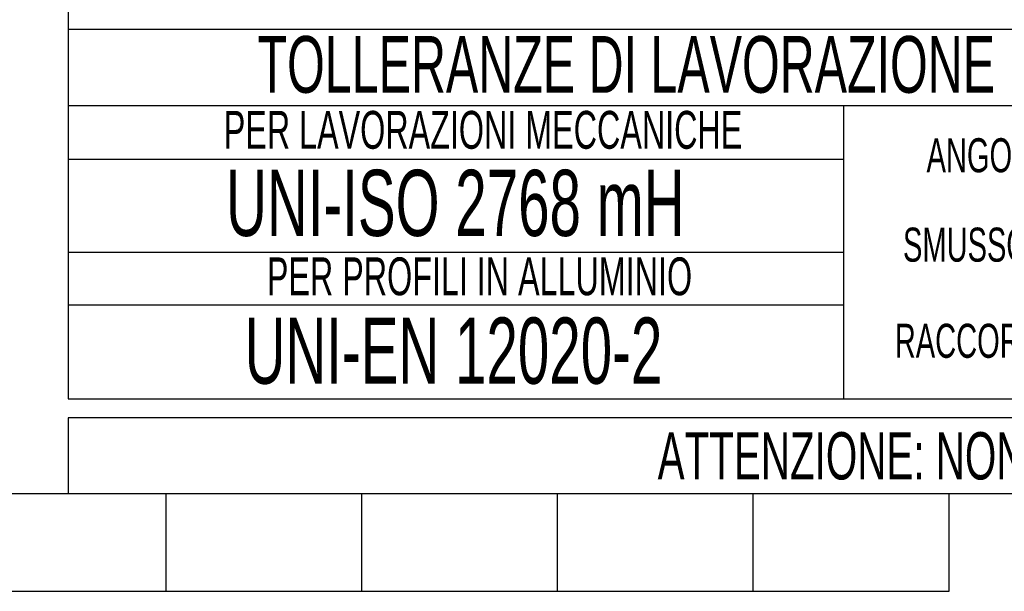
# Model space of a CAD drawing. Header units: millimetres. Extents: x 0 to 420, y 0 to 297.
# Tile 4 of 13: x 213 to 265, y 0 to 30. Entities that reach past the tile are written whole.
import ezdxf
from ezdxf.enums import TextEntityAlignment as Align

# ---------------------------------------------------------------- set-up
doc = ezdxf.new("R2010")
doc.units = ezdxf.units.MM
doc.layers.add('CARTIGLIO', color=140, linetype='Continuous')
doc.styles.add('SLDTEXTSTYLE0', font='TXT', dxfattribs={"width": 0.6382978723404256})

# ---------------------------------------------------------------- blocks, each defined once
blk = doc.blocks.new('SW_NOTE_0_1')
at = {"layer": 'CARTIGLIO', "color": 0, "insert": (85.40558510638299, 3.222669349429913), "char_height": 2.5, "attachment_point": 2, "style": 'SLDTEXTSTYLE0'}
blk.add_mtext("ATTENZIONE: NON INTERPRETARE IL DISEGNO. IN CASO DI QUOTE MANCANTI O POCO CHIARE CONSULTARE L'UFFICIO TECNICO", dxfattribs=at)
blk = doc.blocks.new('SW_NOTE_0_14')
at = {"layer": 'CARTIGLIO', "color": 0, "insert": (6.67819148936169, 2.320321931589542), "char_height": 1.8, "attachment_point": 2, "style": 'SLDTEXTSTYLE0'}
blk.add_mtext("ANGOLO ±10'", dxfattribs=at)
blk = doc.blocks.new('SW_NOTE_0_15')
at = {"layer": 'CARTIGLIO', "color": 0, "insert": (23.93617021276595, 3.867203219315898), "char_height": 3, "attachment_point": 2, "style": 'SLDTEXTSTYLE0'}
blk.add_mtext('TOLLERANZE DI LAVORAZIONE', dxfattribs=at)
blk = doc.blocks.new('SW_NOTE_0_19')
at = {"layer": 'CARTIGLIO', "color": 0, "insert": (7.587765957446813, 2.320321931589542), "char_height": 1.8, "attachment_point": 2, "style": 'SLDTEXTSTYLE0'}
blk.add_mtext('SMUSSO 0.5x45°', dxfattribs=at)
blk = doc.blocks.new('SW_NOTE_0_22')
at = {"layer": 'CARTIGLIO', "color": 0, "insert": (8.569148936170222, 2.320321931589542), "char_height": 1.8, "attachment_point": 2, "style": 'SLDTEXTSTYLE0'}
blk.add_mtext('RACCORDO R 0.5', dxfattribs=at)
blk = doc.blocks.new('SW_NOTE_0_23')
at = {"layer": 'CARTIGLIO', "color": 0, "insert": (18.30319148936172, 2.578135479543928), "char_height": 2, "attachment_point": 2, "style": 'SLDTEXTSTYLE0'}
blk.add_mtext('PER LAVORAZIONI MECCANICHE', dxfattribs=at)
blk = doc.blocks.new('SW_NOTE_0_24')
at = {"layer": 'CARTIGLIO', "color": 0, "insert": (15.68484042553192, 4.511737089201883), "char_height": 3.5, "attachment_point": 2, "style": 'SLDTEXTSTYLE0'}
blk.add_mtext('UNI-ISO 2768 mH', dxfattribs=at)
blk = doc.blocks.new('SW_NOTE_0_25')
at = {"layer": 'CARTIGLIO', "color": 0, "insert": (13.85638297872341, 2.578135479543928), "char_height": 2, "attachment_point": 2, "style": 'SLDTEXTSTYLE0'}
blk.add_mtext('PER PROFILI IN ALLUMINIO', dxfattribs=at)
blk = doc.blocks.new('SW_NOTE_0_26')
at = {"layer": 'CARTIGLIO', "color": 0, "insert": (14.05585106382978, 4.511737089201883), "char_height": 3.5, "attachment_point": 2, "style": 'SLDTEXTSTYLE0'}
blk.add_mtext('UNI-EN 12020-2', dxfattribs=at)
blk = doc.blocks.new('Cartiglio ALUSIC')
at = {"layer": 'CARTIGLIO'}
for p, q in [((113.971100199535, 149.9990413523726), (113.971100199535, 94.99904135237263)), ((113.971100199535, 114.5498549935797), (173.971100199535, 114.5498549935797)), ((113.971100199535, 114.5498549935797), (113.971100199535, 94.99904135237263)), ((173.9571410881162, 110.4900006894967), (113.9571410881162, 110.4900006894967)), ((154.9806365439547, 94.99904135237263), (154.9806365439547, 110.4900006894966)), ((113.971100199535, 107.6716313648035), (154.9806365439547, 107.6716313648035)), ((154.9806365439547, 102.7445210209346), (113.971100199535, 102.7445210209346)), ((113.9850593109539, 99.96496483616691), (154.9945956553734, 99.96496483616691)), ((113.971100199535, 94.99904135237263), (173.971100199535, 94.99904135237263)), ((313.621100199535, 93.99904135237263), (113.971100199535, 93.99904135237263)), ((113.971100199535, 93.99904135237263), (113.971100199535, 89.99904135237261)), ((113.971100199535, 89.99904135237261), (313.621100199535, 89.99904135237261))]:
    blk.add_line(p, q, dxfattribs=at)
at = {"layer": 'CARTIGLIO', "linetype": 'Continuous'}
blk.add_line((113.9695322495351, 89.99904135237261), (313.621100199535, 89.99904135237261), dxfattribs=at)
at = {"layer": 'CARTIGLIO', "color": 140}
for name, p in [('SW_NOTE_0_15', (119.5374520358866, 110.3183836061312)), ('SW_NOTE_0_23', (117.6003680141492, 107.6481432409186)), ('SW_NOTE_0_14', (157.5950277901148, 106.4612057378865)), ('SW_NOTE_0_24', (118.7522918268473, 102.6005131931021)), ('SW_NOTE_0_19', (156.6725276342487, 101.7341689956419)), ('SW_NOTE_0_25', (121.8587729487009, 99.90266357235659)), ('SW_NOTE_0_26', (120.2859705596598, 94.78943414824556)), ('SW_NOTE_0_22', (155.6312777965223, 96.6517264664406)), ('SW_NOTE_0_1', (127.6311861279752, 90.01640253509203))]:
    blk.add_blockref(name, p, dxfattribs=at)
at = {"layer": 'CARTIGLIO', "color": 140, "style": 'SLDTEXTSTYLE0', "width": 0.6382978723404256}
for tag, height, p in [('AUTOATTR1', 3.5, (223.449403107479, 133.7003798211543)), ('AUTOATTR2', 3.5, (221.9290871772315, 127.4217635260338)), ('AUTOATTR11', 3.5, (222.8622803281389, 121.4105734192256)), ('AUTOATTR8', 4, (219.2444208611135, 110.0025032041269)), ('AUTOATTR9', 4, (218.1221976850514, 100.4234402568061)), ('AUTOATTR0', 4, (249.0325362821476, 100.3118048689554))]:
    blk.add_attdef(tag, text='', height=height, dxfattribs=at).set_placement(p, align=Align.TOP_CENTER)
at = {"layer": 'CARTIGLIO', "color": 140}
for tag in ['AUTOATTR13', 'AUTOATTR12', 'AUTOATTR10', 'AUTOATTR7', 'AUTOATTR6', 'AUTOATTR5', 'AUTOATTR4', 'AUTOATTR3']:
    blk.add_attdef(tag, (0, 0), '', height=4, dxfattribs=at)

msp = doc.modelspace()

# ---------------------------------------------------------------- linework, layer by layer
at = {"layer": 'CARTIGLIO', "linetype": 'Continuous'}
for p, q in [((5.180115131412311, 5.171001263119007), (414.8273971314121, 5.171001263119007)), ((215.1758291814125, 5.171001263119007), (414.8273971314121, 5.171001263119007)), ((220.3521881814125, -0.003214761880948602), (220.3521881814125, 5.171001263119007)), ((230.7006202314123, -0.003214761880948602), (230.7006202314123, 5.171001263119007)), ((241.0490522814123, -0.003214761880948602), (241.0490522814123, 5.171001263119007)), ((251.3974843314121, -0.003214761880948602), (251.3974843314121, 5.171001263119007)), ((261.7459163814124, -0.003214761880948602), (261.7459163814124, 5.171001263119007)), ((158.2615958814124, -0.003214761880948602), (261.7459163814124, -0.003214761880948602))]:
    msp.add_line(p, q, dxfattribs=at)
at = {"layer": 'CARTIGLIO'}
msp.add_line((215.1773971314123, 5.171001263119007), (414.8273971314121, 5.171001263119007), dxfattribs=at)

# ---------------------------------------------------------------- block references
msp.add_blockref('Cartiglio ALUSIC', (101.206296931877, -84.82804008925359), dxfattribs=at)

doc.saveas('drawing.dxf')
